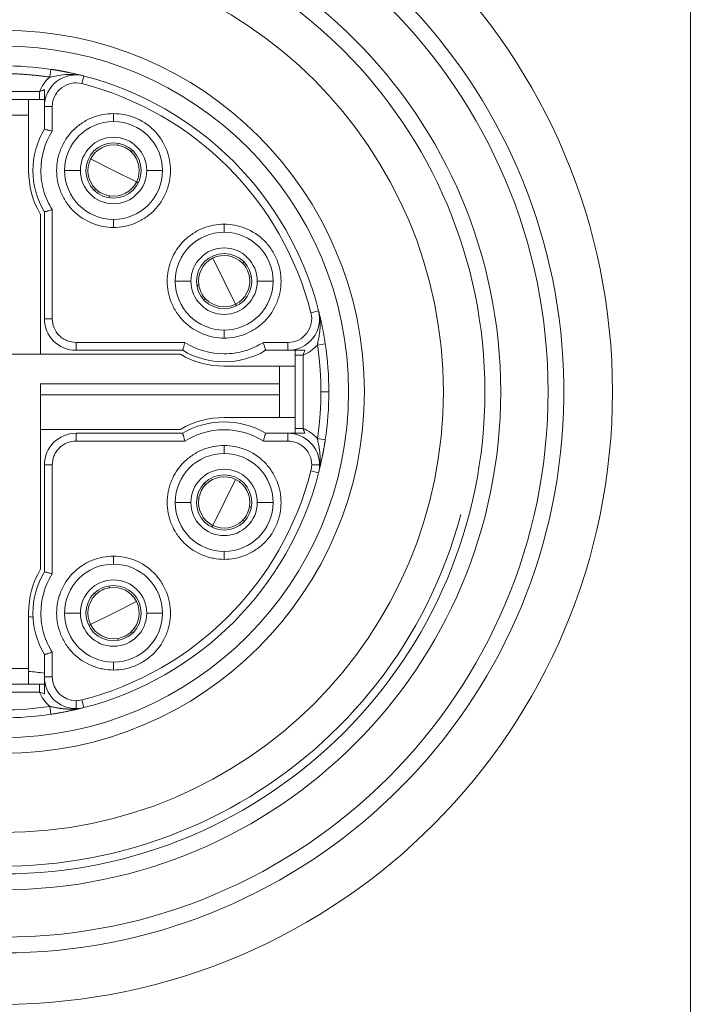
# Model space of a CAD drawing. Header units: millimetres. Extents: x 4 to 836, y 5 to 589.
# Tile 61 of 88: x 495 to 504, y 478 to 491. Entities that reach past the tile are written whole.
import ezdxf

# ---------------------------------------------------------------- set-up
doc = ezdxf.new("R2010")
doc.units = ezdxf.units.MM
doc.layers.add('1', color=7, linetype='Continuous', true_color=0xffffff)
doc.styles.add('ideas_simplex', font='simplex.shx')
doc.dimstyles.get("Standard").update_dxf_attribs({"dimtxt": 0.18, "dimasz": 0.18, "dimexe": 0.18, "dimexo": 0.0625, "dimgap": 0.09, "dimtad": 0, "dimtih": 1, "dimtoh": 1, "dimdec": 4, "dimzin": 0, "dimdsep": 46, "dimtxsty": 'Standard', "dimcen": 0.09, "dimadec": 0, "dimazin": 0, "dimtfac": 1, "dimtdec": 4, "dimtofl": 0, "dimtmove": 0, "dimatfit": 3, "dimfxl": 1, "dimtolj": 1, "dimtzin": 0, "dimarcsym": 0})

# ---------------------------------------------------------------- blocks, each defined once
blk = doc.blocks.new('_U0')
at = {"layer": '1', "color": 152, "lineweight": 13}
for p, q in [((516.44594, 502.73849), (453.486481, 502.73849)), ((516.44594, 448.73849), (453.486481, 448.73849))]:
    blk.add_line(p, q, dxfattribs=at)
at = {"layer": '1', "color": 27, "lineweight": 13}
blk.add_line((455.486481, 448.73849), (455.486481, 502.73849), dxfattribs=at)
at = {"layer": '1', "color": 87, "lineweight": 25}
for p, q in [((453.986481, 482.84099), (448.361481, 482.84099)), ((448.361481, 482.84099), (448.361481, 481.34099)), ((453.986481, 481.34099), (453.986481, 482.84099)), ((448.361481, 470.13599), (448.361481, 468.63599)), ((453.986481, 468.63599), (453.986481, 470.13599)), ((448.361481, 468.63599), (453.986481, 468.63599))]:
    blk.add_line(p, q, dxfattribs=at)
at = {"layer": '1', "color": 27, "lineweight": 18}
for points in [[(455.486481, 502.73849), (456.015461, 499.738492), (454.9575, 499.738488)], [(455.486481, 448.73849), (454.9575, 451.738488), (456.015461, 451.738492)]]:
    blk.add_solid(points, dxfattribs=at)
at = {"layer": '1', "color": 87, "linetype": 'Continuous', "lineweight": 25, "char_height": 3, "attachment_point": 7, "rotation": 90, "line_spacing_factor": 1.204819, "style": 'ideas_simplex'}
for s, insert in [('\\W1.2097;2.13', (453.832981, 470.08349)), ('\\W1.0362;54', (446.520481, 473.05349))]:
    blk.add_mtext(s, dxfattribs=dict(at, insert=insert))

msp = doc.modelspace()

# ---------------------------------------------------------------- linework, layer by layer
at = {"layer": '1', "color": 27, "linetype": 'Continuous', "lineweight": 18}
msp.add_line((503.54, 493.935), (503.54, 457.542), dxfattribs=at)
at = {"layer": '1', "color": 163, "linetype": 'Continuous', "lineweight": 18}
for p, q in [((495.444, 490.069), (495.429, 489.97)), ((495.3, 489.788), (495.3, 489.688)), ((494.374, 489.688), (495.3, 489.688)), ((495.362, 489.597), (495.362, 489.313)), ((495.362, 488.264), (495.362, 486.913)), ((495.762, 486.513), (497.113, 486.513)), ((498.161, 486.513), (498.445, 486.513)), ((498.818, 486.58), (498.917, 486.595)), ((498.537, 486.452), (498.537, 485.525)), ((498.537, 486.452), (498.637, 486.452)), ((498.537, 485.525), (498.637, 485.525)), ((497.113, 485.463), (495.762, 485.463)), ((498.445, 485.463), (498.161, 485.463)), ((498.917, 485.382), (498.818, 485.397)), ((495.362, 485.063), (495.362, 483.713)), ((495.362, 482.664), (495.362, 482.38)), ((495.3, 482.288), (494.374, 482.288)), ((495.3, 482.188), (495.3, 482.288)), ((495.444, 481.908), (495.429, 482.007))]:
    msp.add_line(p, q, dxfattribs=at)
at = {"layer": '1', "color": 163, "linetype": 'Continuous', "lineweight": 13}
for p, q in [((495.861, 489.984), (495.836, 489.887)), ((494.374, 489.788), (495.3, 489.788)), ((495.362, 489.597), (495.462, 489.597)), ((495.462, 489.597), (495.462, 489.284)), ((496.237, 489.508), (496.237, 489.408)), ((495.817, 488.788), (495.617, 488.788)), ((496.657, 488.788), (496.857, 488.788)), ((495.462, 488.293), (495.462, 486.913)), ((496.237, 488.068), (496.237, 488.168)), ((497.637, 488.108), (497.637, 488.008)), ((497.217, 487.388), (497.017, 487.388)), ((498.057, 487.388), (498.257, 487.388)), ((498.833, 487.013), (498.736, 486.988)), ((495.362, 486.913), (495.462, 486.913)), ((498.85, 486.913), (498.845, 486.913)), ((497.637, 486.668), (497.637, 486.768)), ((495.762, 486.613), (497.141, 486.613)), ((495.762, 486.613), (495.762, 486.513)), ((498.133, 486.613), (498.445, 486.613)), ((498.445, 486.513), (498.445, 486.613)), ((498.637, 486.452), (498.637, 485.525)), ((498.962, 485.988), (498.862, 485.988)), ((495.762, 485.463), (495.762, 485.363)), ((497.141, 485.363), (495.762, 485.363)), ((498.445, 485.363), (498.133, 485.363)), ((498.445, 485.463), (498.445, 485.363)), ((497.637, 485.308), (497.637, 485.208)), ((495.462, 485.063), (495.362, 485.063)), ((495.462, 485.063), (495.462, 483.684)), ((498.833, 484.964), (498.736, 484.989)), ((498.845, 485.063), (498.745, 485.063)), ((497.217, 484.588), (497.017, 484.588)), ((498.057, 484.588), (498.257, 484.588)), ((496.237, 483.908), (496.237, 483.808)), ((497.637, 483.868), (497.637, 483.968)), ((495.817, 483.188), (495.617, 483.188)), ((496.657, 483.188), (496.857, 483.188)), ((495.462, 482.693), (495.462, 482.38)), ((496.237, 482.468), (496.237, 482.568)), ((495.362, 482.38), (495.462, 482.38)), ((495.3, 482.188), (494.374, 482.188)), ((495.762, 481.98), (495.762, 482.08)), ((495.861, 481.993), (495.836, 482.09)), ((495.762, 481.976), (495.762, 481.98))]:
    msp.add_line(p, q, dxfattribs=at)
at = {"layer": '1', "color": 4, "linetype": 'Continuous', "lineweight": 18}
for p, q in [((495.162, 489.488), (495.162, 489.688)), ((494.877, 489.488), (495.162, 489.488)), ((495.162, 489.488), (495.162, 488.788)), ((495.312, 488.234), (495.312, 486.463)), ((497.082, 486.463), (494.737, 486.463)), ((498.337, 486.313), (497.637, 486.313)), ((498.537, 486.313), (498.337, 486.313)), ((498.337, 486.088), (498.337, 486.313)), ((495.312, 483.743), (495.312, 486.088)), ((495.312, 486.088), (498.337, 486.088)), ((498.337, 485.948), (498.337, 486.088)), ((495.312, 485.948), (498.337, 485.948)), ((498.337, 485.948), (498.337, 485.663)), ((498.337, 485.663), (497.637, 485.663)), ((498.337, 485.663), (498.537, 485.663)), ((497.082, 485.513), (495.312, 485.513)), ((495.162, 482.488), (495.162, 483.188)), ((494.937, 482.488), (495.162, 482.488)), ((495.162, 482.288), (495.162, 482.488))]:
    msp.add_line(p, q, dxfattribs=at)
at = {"layer": '1', "color": 30, "linetype": 'Continuous', "lineweight": 13}
for p, q in [((496.237, 488.788), (495.946, 488.934)), ((496.237, 488.788), (496.528, 488.643)), ((497.637, 487.388), (497.492, 487.679)), ((497.637, 487.388), (497.782, 487.098)), ((497.637, 484.588), (497.782, 484.879)), ((497.637, 484.588), (497.492, 484.298)), ((496.237, 483.188), (496.528, 483.334)), ((496.237, 483.188), (495.946, 483.043))]:
    msp.add_line(p, q, dxfattribs=at)
at = {"layer": '1', "color": 30, "linetype": 'Continuous', "lineweight": 18}
for p, q in [((496.528, 488.643), (496.55, 488.632)), ((497.782, 487.098), (497.793, 487.075)), ((497.492, 484.298), (497.48, 484.275)), ((495.946, 483.043), (495.924, 483.032))]:
    msp.add_line(p, q, dxfattribs=at)
at = {"layer": '1', "color": 27, "linetype": 'Continuous', "lineweight": 13}
msp.add_circle((494.837, 485.988), 6.9, dxfattribs=at)
at = {"layer": '1', "color": 27, "linetype": 'Continuous', "lineweight": 18}
for radius in [6.3, 6.1, 5.575, 4.575, 4.375]:
    msp.add_circle((494.837, 485.988), radius, dxfattribs=at)
at = {"layer": '1', "color": 27, "linetype": 'Continuous', "lineweight": 13}
for centre, radius, start, end in [((494.802, 485.988), 7.75, 270.258, 89.742), ((494.837, 485.988), 6, 75, 345)]:
    msp.add_arc(centre, radius, start, end, dxfattribs=at)
at = {"layer": '1', "color": 27, "linetype": 'Continuous', "lineweight": 18}
msp.add_arc((494.837, 485.988), 7.1, 99.6276, 80.3724, dxfattribs=at)
at = {"layer": '1', "color": 163, "linetype": 'Continuous', "lineweight": 18}
for centre, radius, start, end in [((494.837, 485.988), 4.125, 81.5432, 98.4568), ((495.762, 489.597), 0.4, 75.6218, 180), ((494.837, 485.988), 4.125, 14.3782, 75.6218), ((496.237, 488.788), 0.62, 90, 180), ((496.237, 488.788), 0.62, 360, 90), ((496.237, 488.788), 1.02, 149.0753, 210.9247), ((496.237, 488.788), 0.42, 0, 180), ((496.237, 488.788), 0.35, 0, 180), ((496.237, 488.788), 0.62, 180, 270), ((496.237, 488.788), 0.42, 180, 0), ((496.237, 488.788), 0.35, 180, 0), ((496.237, 488.788), 0.62, 270, 360), ((497.637, 487.388), 0.62, 90, 180), ((497.637, 487.388), 0.62, 0, 90), ((497.637, 487.388), 0.42, 0, 180), ((497.637, 487.388), 0.35, 0, 180), ((497.637, 487.388), 0.62, 180, 270), ((497.637, 487.388), 0.42, 180, 0), ((497.637, 487.388), 0.35, 180, 0), ((497.637, 487.388), 0.62, 270, 0), ((498.445, 486.913), 0.4, 270, 14.3782), ((495.762, 486.913), 0.4, 180, 270), ((497.637, 487.388), 1.02, 239.0753, 300.9247), ((494.837, 485.988), 4.125, 0, 8.4568), ((494.837, 485.988), 4.125, 351.5432, 0), ((497.637, 484.588), 1.02, 59.0753, 120.9247), ((495.762, 485.063), 0.4, 90, 180), ((498.445, 485.063), 0.4, 360, 90), ((497.637, 484.588), 0.62, 90, 180), ((497.637, 484.588), 0.62, 0, 90), ((497.637, 484.588), 0.42, 0, 180), ((498.445, 485.063), 0.4, 345.6218, 360), ((494.837, 485.988), 4.125, 284.3782, 345.6218), ((497.637, 484.588), 0.35, 0, 180), ((497.637, 484.588), 0.62, 180, 270), ((497.637, 484.588), 0.42, 180, 0), ((497.637, 484.588), 0.35, 180, 0), ((497.637, 484.588), 0.62, 270, 0), ((496.237, 483.188), 0.62, 90, 180), ((496.237, 483.188), 0.62, 360, 90), ((496.237, 483.188), 1.02, 149.0753, 210.9247), ((496.237, 483.188), 0.42, 0, 180), ((496.237, 483.188), 0.35, 0, 180), ((496.237, 483.188), 0.62, 180, 270), ((496.237, 483.188), 0.42, 180, 0), ((496.237, 483.188), 0.35, 180, 0), ((496.237, 483.188), 0.62, 270, 360), ((495.762, 482.38), 0.4, 180, 270), ((495.762, 482.38), 0.4, 270, 284.3782), ((494.837, 485.988), 4.125, 270, 278.4568)]:
    msp.add_arc(centre, radius, start, end, dxfattribs=at)
at = {"layer": '1', "color": 163, "linetype": 'Continuous', "lineweight": 13}
for centre, radius, start, end in [((494.837, 485.988), 4.025, 14.3782, 75.6218), ((498.445, 486.913), 0.3, 270, 14.3782), ((494.837, 485.988), 4.025, 284.3782, 345.6218), ((495.762, 482.38), 0.3, 180, 270), ((495.762, 482.38), 0.3, 270, 284.3782)]:
    msp.add_arc(centre, radius, start, end, dxfattribs=at)
at = {"layer": '1', "color": 30, "linetype": 'Continuous', "lineweight": 18}
for centre, start, end in [((496.237, 488.788), 81.3552, 153.4349), ((496.237, 488.788), 45.5147, 81.3552), ((496.237, 488.788), 333.4349, 45.5147), ((496.237, 488.788), 153.4349, 225.5147), ((496.237, 488.788), 261.3552, 333.4349), ((496.237, 488.788), 225.5147, 261.3552), ((497.637, 487.388), 116.5651, 188.6448), ((497.637, 487.388), 44.4853, 116.5651), ((497.637, 487.388), 8.6448, 44.4853), ((497.637, 487.388), 296.5651, 8.6448), ((497.637, 487.388), 188.6448, 224.4853), ((497.637, 487.388), 224.4853, 296.5651), ((497.637, 484.588), 63.4349, 135.5147), ((497.637, 484.588), 351.3552, 63.4349), ((497.637, 484.588), 135.5147, 171.3552), ((497.637, 484.588), 171.3552, 243.4349), ((497.637, 484.588), 315.5147, 351.3552), ((497.637, 484.588), 243.4349, 315.5147), ((496.237, 483.188), 98.6448, 134.4853), ((496.237, 483.188), 26.5651, 98.6448), ((496.237, 483.188), 134.4853, 206.5651), ((496.237, 483.188), 314.4853, 26.5651), ((496.237, 483.188), 206.5651, 278.6448), ((496.237, 483.188), 278.6448, 314.4853)]:
    msp.add_arc(centre, 0.325, start, end, dxfattribs=at)
at = {"layer": '1', "color": 4, "linetype": 'Continuous', "lineweight": 18}
for centre, start, end in [((496.262, 488.788), 180, 210.2726), ((497.637, 487.413), 239.7274, 270), ((497.637, 484.563), 90, 120.2726), ((496.262, 483.188), 149.7274, 180)]:
    msp.add_arc(centre, 1.1, start, end, dxfattribs=at)
at = {"layer": '1', "color": 252, "linetype": 'Continuous', "lineweight": 13}
for centre, major_axis, start_param, end_param in [((494.723, 475.738), (0, 7.432), 6.188839, 6.199639), ((494.934, 475.738), (0, -6.719), 3.050879, 3.093683)]:
    msp.add_ellipse(centre, major_axis=major_axis, ratio=0.707107, start_param=start_param, end_param=end_param, dxfattribs=at)
at = {"layer": '1', "color": 163, "linetype": 'Continuous', "lineweight": 18}
for points, weights in [([(494.245, 489.97), (494.638, 490.028), (495.036, 490.028), (495.429, 489.97)], [1, 0.9927513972, 0.9927513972, 1]), ([(495.362, 489.81), (495.341, 489.802), (495.32, 489.795), (495.3, 489.788)], [0.999999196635, 0.999999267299, 0.999999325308, 0.999999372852]), ([(498.659, 485.463), (498.651, 485.484), (498.643, 485.505), (498.637, 485.525)], [0.999999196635, 0.999999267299, 0.999999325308, 0.999999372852])]:
    msp.add_rational_spline(points, weights, degree=3, dxfattribs=at)
for points in [[(495.3, 489.788), (495.329, 489.859), (495.372, 489.919), (495.429, 489.97)], [(495.3, 489.688), (495.321, 489.688), (495.342, 489.688), (495.362, 489.688)], [(498.537, 486.513), (498.537, 486.493), (498.537, 486.473), (498.537, 486.452)], [(498.818, 486.58), (498.767, 486.524), (498.707, 486.481), (498.637, 486.452)], [(498.637, 486.452), (498.643, 486.472), (498.651, 486.493), (498.659, 486.513)], [(498.537, 485.525), (498.537, 485.504), (498.537, 485.484), (498.537, 485.463)], [(498.637, 485.525), (498.707, 485.496), (498.767, 485.453), (498.818, 485.397)], [(498.736, 484.989), (498.742, 485.013), (498.745, 485.038), (498.745, 485.063)], [(495.362, 482.288), (495.342, 482.288), (495.321, 482.288), (495.3, 482.288)], [(495.3, 482.188), (495.32, 482.182), (495.341, 482.175), (495.362, 482.167)], [(495.429, 482.007), (495.372, 482.058), (495.329, 482.118), (495.3, 482.188)], [(495.429, 482.007), (495.233, 481.978), (495.035, 481.963), (494.837, 481.963)]]:
    msp.add_open_spline(points, degree=3, dxfattribs=at)
for points, knots in [([(495.429, 489.97), (495.486, 489.981), (495.552, 489.994), (495.672, 490.005), (495.723, 490.005), (495.775, 490)], [0, 0, 0, 0, 0.608771, 0.608771, 1, 1, 1, 1]), ([(495.444, 490.069), (495.447, 490.068), (495.453, 490.067), (495.463, 490.066), (495.473, 490.064), (495.483, 490.063), (495.493, 490.061), (495.503, 490.059), (495.513, 490.058), (495.523, 490.056), (495.533, 490.054), (495.543, 490.053), (495.553, 490.051), (495.564, 490.049), (495.574, 490.047), (495.584, 490.045), (495.595, 490.043), (495.605, 490.041), (495.616, 490.039), (495.626, 490.037), (495.637, 490.035), (495.647, 490.033), (495.658, 490.031), (495.672, 490.028), (495.69, 490.024), (495.713, 490.019), (495.739, 490.014), (495.766, 490.007), (495.796, 490), (495.828, 489.993), (495.85, 489.987), (495.861, 489.984)], [0, 0, 0, 0, 0.020548, 0.041216, 0.062019, 0.082972, 0.104088, 0.125381, 0.146866, 0.168555, 0.19046, 0.212594, 0.23497, 0.257598, 0.28049, 0.303656, 0.327108, 0.350855, 0.374907, 0.399274, 0.423963, 0.448985, 0.474347, 0.500057, 0.551029, 0.608744, 0.673259, 0.744616, 0.822843, 0.907966, 1, 1, 1, 1]), ([(495.362, 489.81), (495.362, 489.773), (495.362, 489.737), (495.362, 489.684), (495.362, 489.666), (495.362, 489.631), (495.362, 489.614), (495.362, 489.597)], [0, 0, 0, 0, 0.5, 0.5, 0.75, 0.75, 1, 1, 1, 1]), ([(495.462, 489.284), (495.455, 489.286), (495.449, 489.288), (495.436, 489.292), (495.43, 489.293), (495.418, 489.297), (495.413, 489.298), (495.402, 489.302), (495.396, 489.303), (495.387, 489.306), (495.383, 489.307), (495.375, 489.309), (495.372, 489.31), (495.367, 489.311), (495.365, 489.312), (495.363, 489.312), (495.362, 489.313), (495.362, 489.313)], [0, 0, 0, 0, 0.125221, 0.125221, 0.250442, 0.250442, 0.375662, 0.375662, 0.500883, 0.500883, 0.626104, 0.626104, 0.751325, 0.751325, 0.876546, 0.876546, 1, 1, 1, 1]), ([(495.362, 488.264), (495.362, 488.264), (495.363, 488.265), (495.365, 488.265), (495.367, 488.266), (495.372, 488.267), (495.375, 488.268), (495.383, 488.27), (495.387, 488.271), (495.396, 488.274), (495.402, 488.275), (495.413, 488.279), (495.418, 488.28), (495.43, 488.284), (495.436, 488.285), (495.449, 488.289), (495.455, 488.291), (495.462, 488.293)], [0, 0, 0, 0, 0.120583, 0.120583, 0.246214, 0.246214, 0.371845, 0.371845, 0.497476, 0.497476, 0.623107, 0.623107, 0.748738, 0.748738, 0.874369, 0.874369, 1, 1, 1, 1]), ([(498.833, 487.013), (498.835, 487.006), (498.838, 486.991), (498.843, 486.97), (498.848, 486.95), (498.853, 486.931), (498.857, 486.912), (498.861, 486.895), (498.865, 486.878), (498.868, 486.862), (498.871, 486.847), (498.874, 486.834), (498.878, 486.818), (498.881, 486.801), (498.885, 486.781), (498.889, 486.762), (498.892, 486.743), (498.896, 486.724), (498.899, 486.705), (498.902, 486.686), (498.906, 486.668), (498.909, 486.649), (498.912, 486.631), (498.914, 486.613), (498.916, 486.601), (498.917, 486.595)], [0, 0, 0, 0, 0.059317, 0.115844, 0.169584, 0.220541, 0.268722, 0.314133, 0.356781, 0.396676, 0.43383, 0.468256, 0.499972, 0.546812, 0.592509, 0.637114, 0.680683, 0.723276, 0.764957, 0.805793, 0.845858, 0.885228, 0.923985, 0.962213, 1, 1, 1, 1]), ([(498.849, 486.913), (498.849, 486.913), (498.849, 486.913), (498.849, 486.913), (498.849, 486.913), (498.849, 486.913), (498.849, 486.913), (498.85, 486.912), (498.85, 486.91), (498.85, 486.907), (498.851, 486.9), (498.851, 486.886), (498.852, 486.859), (498.852, 486.825), (498.851, 486.79), (498.848, 486.761), (498.844, 486.729), (498.839, 486.693), (498.832, 486.654), (498.826, 486.622), (498.822, 486.601), (498.82, 486.591), (498.819, 486.585), (498.819, 486.583), (498.818, 486.581), (498.818, 486.58)], [0, 0, 0, 0, 0.000142, 0.000283, 0.000567, 0.001134, 0.002267, 0.004533, 0.009062, 0.018107, 0.036142, 0.071991, 0.142847, 0.281165, 0.376962, 0.46416, 0.543496, 0.66676, 0.784155, 0.895314, 0.948474, 0.974441, 0.987272, 0.993649, 1, 1, 1, 1]), ([(497.141, 486.613), (497.139, 486.607), (497.137, 486.601), (497.134, 486.588), (497.132, 486.582), (497.129, 486.57), (497.127, 486.564), (497.124, 486.553), (497.122, 486.548), (497.12, 486.539), (497.119, 486.535), (497.116, 486.527), (497.116, 486.524), (497.114, 486.519), (497.114, 486.517), (497.113, 486.514), (497.113, 486.513), (497.113, 486.513)], [0, 0, 0, 0, 0.125221, 0.125221, 0.250442, 0.250442, 0.375662, 0.375662, 0.500883, 0.500883, 0.626104, 0.626104, 0.751325, 0.751325, 0.876546, 0.876546, 1, 1, 1, 1]), ([(498.133, 486.613), (498.134, 486.607), (498.136, 486.601), (498.14, 486.588), (498.142, 486.582), (498.145, 486.57), (498.147, 486.564), (498.15, 486.553), (498.151, 486.548), (498.154, 486.539), (498.155, 486.535), (498.157, 486.527), (498.158, 486.524), (498.16, 486.519), (498.16, 486.517), (498.161, 486.514), (498.161, 486.513), (498.161, 486.513)], [0, 0, 0, 0, 0.125221, 0.125221, 0.250442, 0.250442, 0.375662, 0.375662, 0.500883, 0.500883, 0.626104, 0.626104, 0.751325, 0.751325, 0.876546, 0.876546, 1, 1, 1, 1]), ([(498.659, 486.513), (498.621, 486.513), (498.585, 486.513), (498.532, 486.513), (498.515, 486.513), (498.48, 486.513), (498.462, 486.513), (498.445, 486.513)], [0, 0, 0, 0, 0.5, 0.5, 0.75, 0.75, 1, 1, 1, 1]), ([(497.113, 485.463), (497.113, 485.463), (497.113, 485.463), (497.114, 485.46), (497.114, 485.458), (497.116, 485.453), (497.116, 485.45), (497.119, 485.442), (497.12, 485.438), (497.122, 485.429), (497.124, 485.424), (497.127, 485.413), (497.129, 485.407), (497.132, 485.395), (497.134, 485.389), (497.137, 485.376), (497.139, 485.37), (497.141, 485.363)], [0, 0, 0, 0, 0.120583, 0.120583, 0.246214, 0.246214, 0.371845, 0.371845, 0.497476, 0.497476, 0.623107, 0.623107, 0.748738, 0.748738, 0.874369, 0.874369, 1, 1, 1, 1]), ([(498.133, 485.363), (498.134, 485.37), (498.136, 485.376), (498.14, 485.389), (498.142, 485.395), (498.145, 485.407), (498.147, 485.413), (498.15, 485.424), (498.151, 485.429), (498.154, 485.438), (498.155, 485.442), (498.157, 485.45), (498.158, 485.453), (498.16, 485.458), (498.16, 485.46), (498.161, 485.463), (498.161, 485.463), (498.161, 485.463)], [0, 0, 0, 0, 0.125216, 0.125216, 0.250432, 0.250432, 0.375647, 0.375647, 0.500863, 0.500863, 0.626079, 0.626079, 0.751295, 0.751295, 0.87651, 0.87651, 1, 1, 1, 1]), ([(498.659, 485.463), (498.621, 485.463), (498.585, 485.463), (498.532, 485.463), (498.515, 485.463), (498.48, 485.463), (498.462, 485.463), (498.445, 485.463)], [0, 0, 0, 0, 0.5, 0.5, 0.75, 0.75, 1, 1, 1, 1]), ([(498.818, 485.397), (498.818, 485.397), (498.818, 485.397), (498.818, 485.396), (498.818, 485.396), (498.818, 485.396), (498.818, 485.396), (498.818, 485.395), (498.819, 485.394), (498.819, 485.392), (498.82, 485.386), (498.822, 485.376), (498.826, 485.355), (498.832, 485.323), (498.839, 485.284), (498.844, 485.249), (498.848, 485.219), (498.85, 485.195), (498.852, 485.169), (498.852, 485.143), (498.852, 485.117), (498.852, 485.09), (498.85, 485.072), (498.849, 485.063)], [0, 0, 0, 0, 0.000099, 0.000198, 0.000396, 0.000793, 0.001585, 0.003173, 0.006351, 0.012728, 0.025558, 0.051524, 0.104681, 0.215836, 0.333193, 0.456482, 0.529109, 0.603421, 0.679607, 0.75758, 0.837106, 0.917976, 1, 1, 1, 1]), ([(498.917, 485.382), (498.917, 485.379), (498.916, 485.372), (498.914, 485.362), (498.913, 485.352), (498.911, 485.343), (498.909, 485.333), (498.908, 485.323), (498.906, 485.313), (498.904, 485.303), (498.903, 485.292), (498.901, 485.282), (498.899, 485.272), (498.897, 485.262), (498.895, 485.251), (498.894, 485.241), (498.892, 485.231), (498.89, 485.22), (498.888, 485.21), (498.886, 485.199), (498.884, 485.189), (498.881, 485.178), (498.879, 485.167), (498.876, 485.153), (498.873, 485.135), (498.868, 485.112), (498.862, 485.087), (498.856, 485.059), (498.849, 485.029), (498.841, 484.997), (498.836, 484.976), (498.833, 484.964)], [0, 0, 0, 0, 0.020548, 0.041216, 0.062019, 0.082972, 0.104088, 0.125382, 0.146866, 0.168555, 0.19046, 0.212594, 0.23497, 0.257598, 0.28049, 0.303656, 0.327108, 0.350855, 0.374907, 0.399274, 0.423963, 0.448985, 0.474347, 0.500057, 0.551029, 0.608744, 0.673259, 0.744616, 0.822843, 0.907966, 1, 1, 1, 1]), ([(495.462, 483.684), (495.455, 483.686), (495.449, 483.688), (495.436, 483.692), (495.43, 483.693), (495.418, 483.697), (495.413, 483.698), (495.402, 483.702), (495.396, 483.703), (495.387, 483.706), (495.383, 483.707), (495.375, 483.709), (495.372, 483.71), (495.367, 483.711), (495.365, 483.712), (495.363, 483.712), (495.362, 483.713), (495.362, 483.713)], [0, 0, 0, 0, 0.125221, 0.125221, 0.250442, 0.250442, 0.375662, 0.375662, 0.500883, 0.500883, 0.626104, 0.626104, 0.751325, 0.751325, 0.876546, 0.876546, 1, 1, 1, 1]), ([(495.462, 482.693), (495.455, 482.691), (495.449, 482.689), (495.436, 482.685), (495.43, 482.684), (495.418, 482.68), (495.413, 482.679), (495.402, 482.675), (495.396, 482.674), (495.387, 482.671), (495.383, 482.67), (495.375, 482.668), (495.372, 482.667), (495.367, 482.666), (495.365, 482.665), (495.363, 482.664), (495.362, 482.664), (495.362, 482.664)], [0, 0, 0, 0, 0.125221, 0.125221, 0.250442, 0.250442, 0.375662, 0.375662, 0.500883, 0.500883, 0.626104, 0.626104, 0.751325, 0.751325, 0.876546, 0.876546, 1, 1, 1, 1]), ([(495.362, 482.167), (495.362, 482.204), (495.362, 482.24), (495.362, 482.293), (495.362, 482.311), (495.362, 482.346), (495.362, 482.363), (495.362, 482.38)], [0, 0, 0, 0, 0.5, 0.5, 0.75, 0.75, 1, 1, 1, 1]), ([(495.762, 481.976), (495.757, 481.976), (495.748, 481.975), (495.735, 481.974), (495.721, 481.973), (495.708, 481.973), (495.695, 481.973), (495.682, 481.973), (495.669, 481.974), (495.656, 481.974), (495.643, 481.975), (495.631, 481.976), (495.618, 481.977), (495.606, 481.978), (495.594, 481.979), (495.585, 481.98), (495.58, 481.981), (495.577, 481.981), (495.571, 481.982), (495.564, 481.983), (495.555, 481.984), (495.545, 481.986), (495.533, 481.988), (495.519, 481.99), (495.503, 481.993), (495.486, 481.996), (495.468, 482), (495.449, 482.003), (495.436, 482.006), (495.429, 482.007)], [0, 0, 0, 0, 0.041241, 0.08221, 0.122883, 0.163233, 0.203234, 0.242857, 0.282072, 0.320849, 0.359157, 0.396962, 0.434253, 0.471094, 0.507488, 0.543425, 0.547558, 0.557437, 0.573002, 0.594156, 0.620763, 0.652649, 0.689598, 0.731349, 0.777599, 0.827996, 0.882147, 0.939628, 1, 1, 1, 1]), ([(495.861, 481.993), (495.854, 481.991), (495.84, 481.987), (495.819, 481.982), (495.798, 481.977), (495.779, 481.973), (495.761, 481.968), (495.743, 481.964), (495.726, 481.961), (495.711, 481.957), (495.696, 481.954), (495.682, 481.951), (495.666, 481.948), (495.649, 481.944), (495.63, 481.94), (495.61, 481.937), (495.591, 481.933), (495.572, 481.93), (495.553, 481.926), (495.535, 481.923), (495.516, 481.92), (495.498, 481.917), (495.48, 481.914), (495.462, 481.911), (495.449, 481.909), (495.444, 481.908)], [0, 0, 0, 0, 0.059317, 0.115844, 0.169584, 0.220541, 0.268722, 0.314133, 0.356781, 0.396676, 0.43383, 0.468256, 0.499972, 0.546812, 0.592509, 0.637114, 0.680683, 0.723276, 0.764957, 0.805793, 0.845858, 0.885228, 0.923985, 0.962213, 1, 1, 1, 1])]:
    msp.add_open_spline(points, degree=3, knots=knots, dxfattribs=at)
at = {"layer": '1', "color": 163, "linetype": 'Continuous', "lineweight": 13}
for points, knots in [([(495.836, 489.887), (495.792, 489.899), (495.745, 489.9), (495.657, 489.882), (495.614, 489.861), (495.542, 489.806), (495.513, 489.77), (495.472, 489.688), (495.462, 489.644), (495.462, 489.597)], [0, 0, 0, 0, 0.25, 0.25, 0.5, 0.5, 0.75, 0.75, 1, 1, 1, 1]), ([(496.237, 488.068), (496.191, 488.068), (496.124, 488.075), (496.058, 488.091), (496.015, 488.103), (495.995, 488.11), (495.88, 488.155), (495.798, 488.209), (495.693, 488.314), (495.646, 488.371), (495.609, 488.434), (495.587, 488.478), (495.576, 488.502), (495.534, 488.608), (495.517, 488.697), (495.517, 488.834), (495.523, 488.901), (495.539, 488.967), (495.552, 489.011), (495.558, 489.03), (495.604, 489.146), (495.658, 489.228), (495.763, 489.333), (495.82, 489.379), (495.883, 489.416), (495.926, 489.439), (495.951, 489.45), (496.057, 489.492), (496.145, 489.508), (496.237, 489.508)], [0, 0, 0, 0, 0.0625, 0.09375, 0.09375, 0.125, 0.125, 0.25, 0.25, 0.3125, 0.34375, 0.34375, 0.375, 0.375, 0.5, 0.5, 0.5625, 0.59375, 0.59375, 0.625, 0.625, 0.75, 0.75, 0.8125, 0.84375, 0.84375, 0.875, 0.875, 1, 1, 1, 1]), ([(496.237, 489.508), (496.283, 489.508), (496.35, 489.502), (496.416, 489.486), (496.459, 489.474), (496.479, 489.467), (496.594, 489.422), (496.676, 489.368), (496.781, 489.263), (496.827, 489.206), (496.864, 489.143), (496.887, 489.099), (496.898, 489.075), (496.94, 488.969), (496.957, 488.88), (496.957, 488.743), (496.951, 488.676), (496.935, 488.61), (496.922, 488.566), (496.915, 488.546), (496.87, 488.431), (496.816, 488.349), (496.711, 488.244), (496.654, 488.198), (496.591, 488.161), (496.548, 488.138), (496.523, 488.127), (496.417, 488.085), (496.329, 488.068), (496.237, 488.068)], [0, 0, 0, 0, 0.0625, 0.09375, 0.09375, 0.125, 0.125, 0.25, 0.25, 0.3125, 0.34375, 0.34375, 0.375, 0.375, 0.5, 0.5, 0.5625, 0.59375, 0.59375, 0.625, 0.625, 0.75, 0.75, 0.8125, 0.84375, 0.84375, 0.875, 0.875, 1, 1, 1, 1]), ([(495.462, 489.284), (495.365, 489.133), (495.317, 488.967), (495.317, 488.744), (495.32, 488.7), (495.333, 488.612), (495.343, 488.566), (495.38, 488.443), (495.415, 488.365), (495.462, 488.293)], [0, 0, 0, 0, 0.5, 0.5, 0.625, 0.625, 0.75, 0.75, 1, 1, 1, 1]), ([(497.637, 486.668), (497.591, 486.668), (497.524, 486.675), (497.458, 486.691), (497.415, 486.703), (497.395, 486.71), (497.28, 486.755), (497.198, 486.809), (497.093, 486.914), (497.046, 486.971), (497.009, 487.034), (496.987, 487.078), (496.976, 487.102), (496.934, 487.208), (496.917, 487.297), (496.917, 487.434), (496.923, 487.501), (496.939, 487.567), (496.952, 487.611), (496.958, 487.63), (497.004, 487.746), (497.058, 487.828), (497.163, 487.933), (497.22, 487.979), (497.283, 488.016), (497.326, 488.039), (497.351, 488.05), (497.457, 488.092), (497.545, 488.108), (497.637, 488.108)], [0, 0, 0, 0, 0.0625, 0.09375, 0.09375, 0.125, 0.125, 0.25, 0.25, 0.3125, 0.34375, 0.34375, 0.375, 0.375, 0.5, 0.5, 0.5625, 0.59375, 0.59375, 0.625, 0.625, 0.75, 0.75, 0.8125, 0.84375, 0.84375, 0.875, 0.875, 1, 1, 1, 1]), ([(497.637, 488.108), (497.683, 488.108), (497.75, 488.102), (497.816, 488.086), (497.859, 488.074), (497.879, 488.067), (497.994, 488.022), (498.076, 487.968), (498.181, 487.863), (498.227, 487.806), (498.264, 487.743), (498.287, 487.699), (498.298, 487.675), (498.34, 487.569), (498.357, 487.48), (498.357, 487.343), (498.351, 487.276), (498.335, 487.21), (498.322, 487.166), (498.315, 487.146), (498.27, 487.031), (498.216, 486.949), (498.111, 486.844), (498.054, 486.798), (497.991, 486.761), (497.948, 486.738), (497.923, 486.727), (497.817, 486.685), (497.729, 486.668), (497.637, 486.668)], [0, 0, 0, 0, 0.0625, 0.09375, 0.09375, 0.125, 0.125, 0.25, 0.25, 0.3125, 0.34375, 0.34375, 0.375, 0.375, 0.5, 0.5, 0.5625, 0.59375, 0.59375, 0.625, 0.625, 0.75, 0.75, 0.8125, 0.84375, 0.84375, 0.875, 0.875, 1, 1, 1, 1]), ([(495.462, 486.913), (495.462, 486.831), (495.493, 486.759), (495.564, 486.687), (495.587, 486.668), (495.614, 486.652), (495.632, 486.643), (495.643, 486.638), (495.686, 486.621), (495.723, 486.613), (495.762, 486.613)], [0, 0, 0, 0, 0.5, 0.5, 0.625, 0.6875, 0.6875, 0.75, 0.75, 1, 1, 1, 1]), ([(497.141, 486.613), (497.292, 486.517), (497.458, 486.469), (497.682, 486.468), (497.726, 486.472), (497.814, 486.485), (497.859, 486.495), (497.983, 486.532), (498.06, 486.567), (498.133, 486.613)], [0, 0, 0, 0, 0.5, 0.5, 0.625, 0.625, 0.75, 0.75, 1, 1, 1, 1]), ([(498.133, 485.363), (497.982, 485.46), (497.816, 485.508), (497.592, 485.509), (497.548, 485.505), (497.46, 485.492), (497.415, 485.482), (497.291, 485.445), (497.214, 485.41), (497.141, 485.363)], [0, 0, 0, 0, 0.5, 0.5, 0.625, 0.625, 0.75, 0.75, 1, 1, 1, 1]), ([(495.762, 485.363), (495.68, 485.363), (495.607, 485.333), (495.535, 485.261), (495.516, 485.238), (495.501, 485.212), (495.491, 485.193), (495.486, 485.183), (495.469, 485.139), (495.462, 485.102), (495.462, 485.063)], [0, 0, 0, 0, 0.5, 0.5, 0.625, 0.6875, 0.6875, 0.75, 0.75, 1, 1, 1, 1]), ([(498.745, 485.063), (498.745, 485.146), (498.714, 485.218), (498.643, 485.29), (498.62, 485.309), (498.593, 485.325), (498.575, 485.334), (498.564, 485.339), (498.521, 485.356), (498.484, 485.363), (498.445, 485.363)], [0, 0, 0, 0, 0.5, 0.5, 0.625, 0.6875, 0.6875, 0.75, 0.75, 1, 1, 1, 1]), ([(497.637, 483.868), (497.591, 483.868), (497.524, 483.875), (497.458, 483.891), (497.415, 483.903), (497.395, 483.91), (497.28, 483.955), (497.198, 484.009), (497.093, 484.114), (497.046, 484.171), (497.009, 484.234), (496.987, 484.278), (496.976, 484.302), (496.934, 484.408), (496.917, 484.497), (496.917, 484.634), (496.923, 484.701), (496.939, 484.767), (496.952, 484.811), (496.958, 484.83), (497.004, 484.946), (497.058, 485.028), (497.163, 485.133), (497.22, 485.179), (497.283, 485.216), (497.326, 485.239), (497.351, 485.25), (497.457, 485.292), (497.545, 485.308), (497.637, 485.308)], [0, 0, 0, 0, 0.0625, 0.09375, 0.09375, 0.125, 0.125, 0.25, 0.25, 0.3125, 0.34375, 0.34375, 0.375, 0.375, 0.5, 0.5, 0.5625, 0.59375, 0.59375, 0.625, 0.625, 0.75, 0.75, 0.8125, 0.84375, 0.84375, 0.875, 0.875, 1, 1, 1, 1]), ([(497.637, 485.308), (497.683, 485.308), (497.75, 485.302), (497.816, 485.286), (497.859, 485.274), (497.879, 485.267), (497.994, 485.222), (498.076, 485.168), (498.181, 485.063), (498.227, 485.006), (498.264, 484.943), (498.287, 484.899), (498.298, 484.875), (498.34, 484.769), (498.357, 484.68), (498.357, 484.543), (498.351, 484.476), (498.335, 484.41), (498.322, 484.366), (498.315, 484.346), (498.27, 484.231), (498.216, 484.149), (498.111, 484.044), (498.054, 483.998), (497.991, 483.961), (497.948, 483.938), (497.923, 483.927), (497.817, 483.885), (497.729, 483.868), (497.637, 483.868)], [0, 0, 0, 0, 0.0625, 0.09375, 0.09375, 0.125, 0.125, 0.25, 0.25, 0.3125, 0.34375, 0.34375, 0.375, 0.375, 0.5, 0.5, 0.5625, 0.59375, 0.59375, 0.625, 0.625, 0.75, 0.75, 0.8125, 0.84375, 0.84375, 0.875, 0.875, 1, 1, 1, 1]), ([(496.237, 482.468), (496.191, 482.468), (496.124, 482.475), (496.058, 482.491), (496.015, 482.503), (495.995, 482.51), (495.88, 482.555), (495.798, 482.609), (495.693, 482.714), (495.646, 482.771), (495.609, 482.834), (495.587, 482.878), (495.576, 482.902), (495.534, 483.008), (495.517, 483.097), (495.517, 483.234), (495.523, 483.301), (495.539, 483.367), (495.552, 483.411), (495.558, 483.43), (495.604, 483.546), (495.658, 483.628), (495.763, 483.733), (495.82, 483.779), (495.883, 483.816), (495.926, 483.839), (495.951, 483.85), (496.057, 483.892), (496.145, 483.908), (496.237, 483.908)], [0, 0, 0, 0, 0.0625, 0.09375, 0.09375, 0.125, 0.125, 0.25, 0.25, 0.3125, 0.34375, 0.34375, 0.375, 0.375, 0.5, 0.5, 0.5625, 0.59375, 0.59375, 0.625, 0.625, 0.75, 0.75, 0.8125, 0.84375, 0.84375, 0.875, 0.875, 1, 1, 1, 1]), ([(496.237, 483.908), (496.283, 483.908), (496.35, 483.902), (496.416, 483.886), (496.459, 483.874), (496.479, 483.867), (496.594, 483.822), (496.676, 483.768), (496.781, 483.663), (496.827, 483.606), (496.864, 483.543), (496.887, 483.499), (496.898, 483.475), (496.94, 483.369), (496.957, 483.28), (496.957, 483.143), (496.951, 483.076), (496.935, 483.01), (496.922, 482.966), (496.915, 482.946), (496.87, 482.831), (496.816, 482.749), (496.711, 482.644), (496.654, 482.598), (496.591, 482.561), (496.548, 482.538), (496.523, 482.527), (496.417, 482.485), (496.329, 482.468), (496.237, 482.468)], [0, 0, 0, 0, 0.0625, 0.09375, 0.09375, 0.125, 0.125, 0.25, 0.25, 0.3125, 0.34375, 0.34375, 0.375, 0.375, 0.5, 0.5, 0.5625, 0.59375, 0.59375, 0.625, 0.625, 0.75, 0.75, 0.8125, 0.84375, 0.84375, 0.875, 0.875, 1, 1, 1, 1]), ([(495.462, 483.684), (495.365, 483.533), (495.317, 483.367), (495.317, 483.144), (495.32, 483.1), (495.333, 483.012), (495.343, 482.966), (495.38, 482.843), (495.415, 482.765), (495.462, 482.693)], [0, 0, 0, 0, 0.5, 0.5, 0.625, 0.625, 0.75, 0.75, 1, 1, 1, 1])]:
    msp.add_open_spline(points, degree=3, knots=knots, dxfattribs=at)
at = {"layer": '1', "color": 30, "linetype": 'Continuous', "lineweight": 18}
for points in [[(496.286, 489.11), (496.289, 489.115), (496.291, 489.121), (496.294, 489.127)], [(496.476, 489.043), (496.472, 489.035), (496.468, 489.028), (496.465, 489.02)], [(495.998, 488.534), (496.002, 488.542), (496.005, 488.549), (496.009, 488.557)], [(496.188, 488.467), (496.185, 488.462), (496.182, 488.456), (496.18, 488.45)], [(497.869, 487.616), (497.876, 487.62), (497.883, 487.623), (497.89, 487.627)], [(497.975, 487.446), (497.97, 487.443), (497.964, 487.44), (497.958, 487.437)], [(497.298, 487.331), (497.304, 487.334), (497.31, 487.337), (497.316, 487.34)], [(497.405, 487.161), (497.398, 487.157), (497.391, 487.154), (497.384, 487.15)], [(497.383, 484.827), (497.39, 484.824), (497.398, 484.82), (497.405, 484.816)], [(497.316, 484.637), (497.309, 484.64), (497.303, 484.644), (497.297, 484.647)], [(497.958, 484.54), (497.964, 484.536), (497.971, 484.533), (497.977, 484.53)], [(497.891, 484.35), (497.884, 484.353), (497.876, 484.357), (497.869, 484.361)], [(496.179, 483.527), (496.182, 483.522), (496.185, 483.516), (496.188, 483.51)], [(496.009, 483.42), (496.006, 483.427), (496.003, 483.433), (495.999, 483.44)], [(496.295, 482.85), (496.292, 482.855), (496.289, 482.861), (496.286, 482.867)], [(496.465, 482.957), (496.468, 482.95), (496.471, 482.944), (496.474, 482.937)]]:
    msp.add_open_spline(points, degree=3, dxfattribs=at)
at = {"layer": '1', "color": 163, "linetype": 'Continuous', "lineweight": 13}
for points in [[(498.818, 486.58), (498.847, 486.384), (498.862, 486.187), (498.862, 485.988)], [(498.862, 485.988), (498.862, 485.79), (498.847, 485.593), (498.818, 485.397)]]:
    msp.add_rational_spline(points, [1, 0.998185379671, 0.998185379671, 1], degree=3, dxfattribs=at)

# ---------------------------------------------------------------- dimensions: what is measured, and where the dimension line sits
at = {"layer": '1', "color": 87, "linetype": 'Continuous', "lineweight": 25}
dim = msp.add_linear_dim(base=(455.486, 448.738), p1=(524.128, 502.738), p2=(527.046, 448.738), angle=90, text='<>\\P[\\C87;\\H3.00;\\Fsimplex.shx;2.13\\Fsimplex.shx;\\H3.00;\\C87; ]', dimstyle='Standard', override={"dimtxt": 3, "dimasz": 3, "dimexe": 2, "dimexo": 2.5, "dimgap": 1.5, "dimtad": 1, "dimtih": 0, "dimtoh": 0, "dimdec": 2, "dimlfac": 1, "dimzin": 8, "dimdsep": 44, "dimlunit": 2, "dimtxsty": 'ideas_simplex', "dimsah": 1, "dimse1": 0, "dimse2": 0, "dimsd1": 0, "dimsd2": 0, "dimclrd": 27, "dimclre": 152, "dimclrt": 87, "dimtol": 0, "dimtm": -0.1, "dimtfac": 0.5, "dimtdec": 2, "dimtofl": 1, "dimtmove": 0, "dimtzin": 8, "dimlwd": 13, "dimlwe": 13}, dxfattribs=at)
dim.commit()
dim.dimension.update_dxf_attribs({"geometry": '_U0', "text_midpoint": (455.486, 475.738), "dimtype": 160})

doc.saveas('drawing.dxf')
